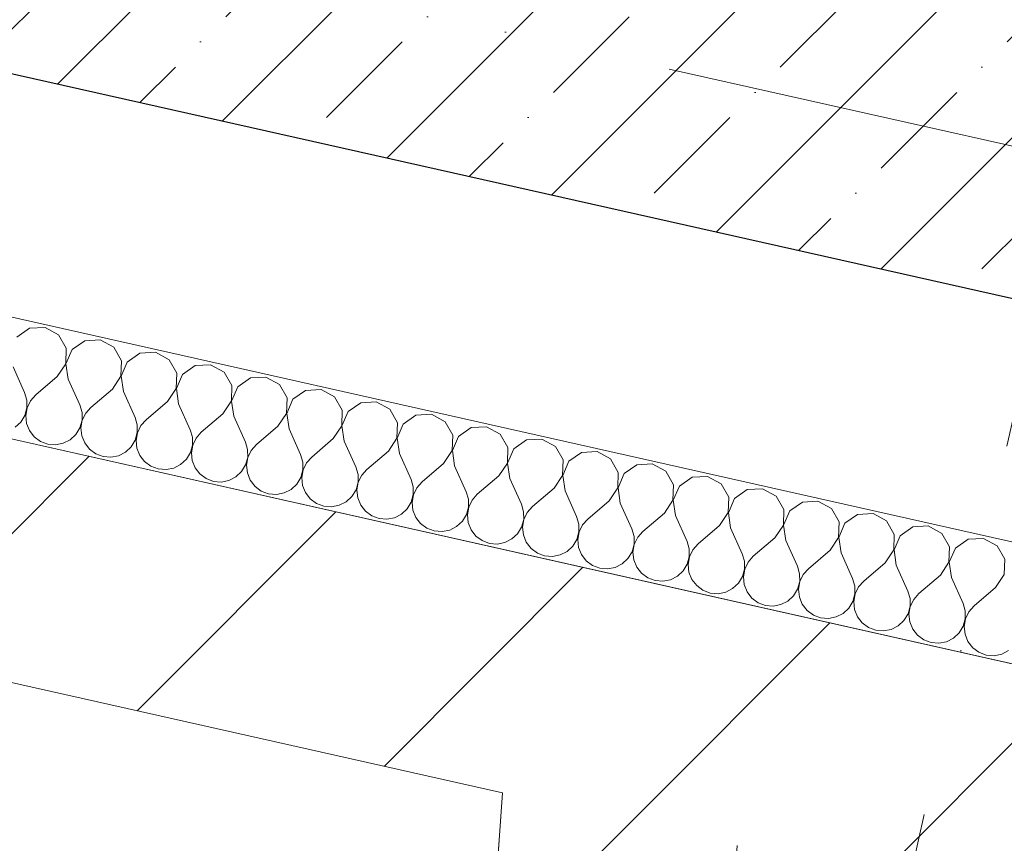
# Model space of a CAD drawing. Header units: millimetres. Extents: x -7213913 to -6937159, y 6128912 to 6404062.
# Tile 200 of 208: x -7186511 to -7185682, y 6173229 to 6173922. Entities that reach past the tile are written whole.
import ezdxf
from ezdxf.enums import TextEntityAlignment as Align

# ---------------------------------------------------------------- set-up
doc = ezdxf.new("R2010")
doc.units = ezdxf.units.MM
doc.header["$MEASUREMENT"] = 0
doc.linetypes.add('Штрихпунктирная', pattern=[670.277762, 352.777767, -176.388884, 0, -141.111112])
for name, color, linetype, lineweight in [('0_Ном._пера__1', 7, 'Continuous', 0), ('S - квартира_помещение.АР_Ном._пера__2', 8, 'Continuous', 15), ('АР-Стены_внешние_.АР_Ном._пера__1', 7, 'Continuous', 0), ('АР-Стены_внутренние_пилоны.АР_Ном._пера__1', 7, 'Continuous', 30), ('АР-Стены_Перегородки_межквартирные_200.АР_Ном._пера__1', 7, 'Continuous', 15), ('АР-Чертеж-Оси_Осевые размеры.АР_Ном._пера__120', 7, 'Continuous', 0), ('АР-Чертеж-Размеры.АР_Ном._пера__1', 7, 'Continuous', 0), ('Паспорта Зон Archicad_Ном._пера__1', 7, 'Continuous', 0)]:
    doc.layers.add(name, color=color, linetype=linetype, lineweight=lineweight)
for name, color, linetype in [('S - квартира_помещение.АР', 7, 'Continuous'), ('АР-Стены_внешние_.АР', 7, 'Continuous'), ('АР-Стены_внутренние_пилоны.АР', 7, 'Continuous'), ('АР-Стены_Перегородки_межквартирные_200.АР', 7, 'Continuous'), ('АР-Чертеж-Оси_Осевые размеры.АР', 7, 'Continuous'), ('АР-Чертеж-Размеры.АР', 7, 'Continuous')]:
    doc.layers.add(name, color=color, linetype=linetype)
doc.styles.add('РЎР“Р•РќР•Р\xa0Р\x98Р\xa0_РЎРўР\x98Р›Р¬_1', font='txt')
doc.styles.add('РЎР“Р•РќР•Р\xa0Р\x98Р\xa0_РЎРўР\x98Р›Р¬_2', font='calibri.ttf')
doc.styles.add('РЎР“Р•РќР•Р\xa0Р\x98Р\xa0_РЎРўР\x98Р›Р¬_3', font='GOST_Common.ttf')
doc.styles.add('РЎР“Р•РќР•Р\xa0Р\x98Р\xa0_РЎРўР\x98Р›Р¬_5', font='GOTHIC.TTF')
doc.dimstyles.new('СГЕНЕРИР_СТИЛЬ__3', dxfattribs={"dimtxt": 200, "dimasz": 142.5, "dimexe": 0.18, "dimexo": 0.0625, "dimgap": 0, "dimtad": 1, "dimdec": 0, "dimzin": 0, "dimdsep": 46, "dimtxsty": 'РЎР“Р•РќР•Р\xa0Р\x98Р\xa0_РЎРўР\x98Р›Р¬_3', "dimblk": 'ARROWHEAD_6', "dimblk1": 'ARROWHEAD_6', "dimblk2": 'ARROWHEAD_6', "dimcen": 0.09, "dimse1": 1, "dimse2": 1, "dimclrd": 7, "dimclre": 7, "dimclrt": 7, "dimazin": 0, "dimtfac": 1, "dimtdec": 4, "dimtmove": 0, "dimatfit": 3, "dimfxl": 1, "dimtolj": 1, "dimtzin": 0, "dimarcsym": 0})
doc.dimstyles.new('СГЕНЕРИР_СТИЛЬ__5', dxfattribs={"dimtxt": 129.999995, "dimasz": 142.5, "dimexe": 0.18, "dimexo": 0.0625, "dimgap": 0, "dimtad": 1, "dimdec": 0, "dimzin": 0, "dimdsep": 46, "dimtxsty": 'РЎР“Р•РќР•Р\xa0Р\x98Р\xa0_РЎРўР\x98Р›Р¬_3', "dimblk": 'ARROWHEAD_6', "dimblk1": 'ARROWHEAD_6', "dimblk2": 'ARROWHEAD_6', "dimcen": 0.09, "dimse1": 1, "dimse2": 1, "dimclrd": 7, "dimclre": 7, "dimclrt": 7, "dimazin": 0, "dimtfac": 1, "dimtdec": 4, "dimtmove": 0, "dimatfit": 3, "dimfxl": 1, "dimtolj": 1, "dimtzin": 0, "dimarcsym": 0})
pattern_1 = [(45, (-6566190.34, 6562677.8), (-127.279217, 127.279217), [])]

# ---------------------------------------------------------------- blocks, each defined once
blk = doc.blocks.new('Кухня-столовая_1_36_1', base_point=(-7189706.73, 6172333.95))
at = {"layer": 'S - квартира_помещение.АР_Ном._пера__2', "color": 8, "linetype": 'Continuous', "lineweight": 15, "flags": 128}
blk.add_lwpolyline([(-7193758.81, 6172665.36), (-7191416.44, 6172138.19), (-7191575.43, 6171425.72), (-7190722.61, 6171234.18), (-7186342.94, 6170250.53), (-7186334.86, 6170248.72), (-7186314.01, 6170301.42), (-7186280.59, 6170774.66), (-7186280.57, 6170774.66), (-7186104.13, 6173271.83), (-7193260.59, 6174879.12)], close=True, dxfattribs=at)
at = {"layer": 'Паспорта Зон Archicad_Ном._пера__1', "color": 7, "lineweight": 0, "style": 'РЎР“Р•РќР•Р\xa0Р\x98Р\xa0_РЎРўР\x98Р›Р¬_1'}
blk.add_attdef('ROOM_NUMBER', text='', height=250, rotation=347.34172, dxfattribs=at).set_placement((-7187971.37, 6171826.85), align=Align.MIDDLE_CENTER)
at = {"layer": 'Паспорта Зон Archicad_Ном._пера__1', "color": 7, "lineweight": 0, "style": 'РЎР“Р•РќР•Р\xa0Р\x98Р\xa0_РЎРўР\x98Р›Р¬_2'}
blk.add_attdef('ROOM_AREA', text='', height=200, rotation=347.34172, dxfattribs=at).set_placement((-7186383.41, 6170756.63), align=Align.MIDDLE_RIGHT)
blk = doc.blocks.new('Стена_135_1', base_point=(-7193336.24, 6174998.6))
at = {"layer": 'АР-Стены_Перегородки_межквартирные_200.АР', "linetype": 'Continuous', "lineweight": 0, "true_color": 0x000000}
h = blk.add_hatch(dxfattribs=at)
h.set_pattern_fill('БЛОКИ_БЕТОННЫЕ_ЭФФЕКТИВН_78', color=18, style=0, pattern_type=2)
h.set_pattern_definition(pattern_1)
h.paths.add_polyline_path([(-7193260.59, 6174879.12), (-7186020.2, 6173252.98), (-7185976.38, 6173448.12), (-7193216.76, 6175074.26)])
at = {"layer": 'АР-Стены_Перегородки_межквартирные_200.АР_Ном._пера__1', "color": 7, "linetype": 'Continuous', "lineweight": 15, "flags": 128}
for points in [[(-7193260.59, 6174879.12), (-7186104.13, 6173271.83)], [(-7185976.38, 6173448.12), (-7187699.2, 6173835.06)]]:
    blk.add_lwpolyline(points, dxfattribs=at)
blk = doc.blocks.new('Стена_208_1', base_point=(-7187679.25, 6174266.15))
at = {"layer": 'АР-Стены_внутренние_пилоны.АР', "linetype": 'Continuous', "lineweight": 0, "true_color": 0x000000}
h = blk.add_hatch(dxfattribs=at)
h.set_pattern_fill('ЖЕЛЕЗОБЕТОН__PROJECT__0001', color=18, style=0, pattern_type=2)
h.set_pattern_definition([(45, (-6566190.34, 6562677.8), (-84.852814, 84.852814), []), (45, (-6566232.77, 6562720.22), (-84.852814, 84.852814), [90, -30, 0, -30])])
h.paths.add_polyline_path([(-7187529.9, 6174360.72), (-7187584.68, 6174116.79), (-7184852.74, 6173503.22), (-7184797.95, 6173747.14)])
at = {"layer": 'АР-Стены_внутренние_пилоны.АР_Ном._пера__1', "color": 7, "linetype": 'Continuous', "lineweight": 30, "flags": 128}
blk.add_lwpolyline([(-7187584.68, 6174116.79), (-7184852.74, 6173503.22)], dxfattribs=at)
blk = doc.blocks.new('Стена_273_1', base_point=(-7185998.29, 6173350.55))
at = {"layer": 'АР-Стены_Перегородки_межквартирные_200.АР', "linetype": 'Continuous', "lineweight": 0, "true_color": 0x000000}
h = blk.add_hatch(dxfattribs=at)
h.set_pattern_fill('БЛОКИ_БЕТОННЫЕ_ЭФФЕКТИВН_78', color=18, style=0, pattern_type=2)
h.set_pattern_definition(pattern_1)
h.paths.add_polyline_path([(-7186104.13, 6173271.83), (-7186126.46, 6172957.43), (-7185926.96, 6172943.26), (-7185906.78, 6173227.51)])
at = {"layer": 'АР-Стены_Перегородки_межквартирные_200.АР_Ном._пера__1', "color": 7, "linetype": 'Continuous', "lineweight": 15, "flags": 128}
for points in [[(-7186104.13, 6173271.83), (-7186126.46, 6172957.43)], [(-7185926.96, 6172943.26), (-7185906.78, 6173227.51)], [(-7186126.46, 6172957.43), (-7185926.96, 6172943.26)]]:
    blk.add_lwpolyline(points, dxfattribs=at)
blk = doc.blocks.new('Стена_374_1', base_point=(-7185998.29, 6173350.55))
at = {"layer": 'АР-Стены_внешние_.АР', "linetype": 'Continuous', "lineweight": 0, "true_color": 0x000000}
h = blk.add_hatch(dxfattribs=at)
h.set_pattern_fill('БЛОКИ_БЕТОННЫЕ_ЭФФЕКТИВН_78', color=18, style=0, pattern_type=2)
h.set_pattern_definition(pattern_1)
h.paths.add_polyline_path([(-7185976.38, 6173448.12), (-7186020.2, 6173252.98), (-7183928.99, 6172783.31), (-7183861.62, 6172973.16)])
at = {"layer": 'АР-Стены_внешние_.АР_Ном._пера__1', "color": 7, "linetype": 'Continuous', "lineweight": 15, "flags": 128}
blk.add_lwpolyline([(-7184869.69, 6173199.57), (-7185976.38, 6173448.12)], dxfattribs=at)
blk = doc.blocks.new('*X831', base_point=(-6566190.34, 6562677.79))
at = {"layer": '0_Ном._пера__1', "color": 7, "linetype": 'Continuous', "lineweight": 0}
for p, q in [((-7186502.22, 6173662.63), (-7186512.89, 6173655.18)), ((-7186489.22, 6173663.35), (-7186502.22, 6173662.63)), ((-7186477.79, 6173657.14), (-7186489.22, 6173663.35)), ((-7186471.33, 6173645.85), (-7186477.79, 6173657.14)), ((-7186455.76, 6173652.19), (-7186466.43, 6173644.74)), ((-7186442.76, 6173652.92), (-7186455.76, 6173652.19)), ((-7186431.33, 6173646.71), (-7186442.76, 6173652.92)), ((-7186471.77, 6173632.84), (-7186471.33, 6173645.85)), ((-7186466.43, 6173644.74), (-7186471.59, 6173632.8)), ((-7186424.87, 6173635.41), (-7186431.33, 6173646.71)), ((-7186409.29, 6173641.76), (-7186419.96, 6173634.31)), ((-7186396.3, 6173642.49), (-7186409.29, 6173641.76)), ((-7186384.87, 6173636.27), (-7186396.3, 6173642.49)), ((-7186478.99, 6173622.01), (-7186471.77, 6173632.84)), ((-7186471.59, 6173632.8), (-7186469.7, 6173619.92)), ((-7186425.31, 6173622.41), (-7186424.87, 6173635.41)), ((-7186419.96, 6173634.31), (-7186425.12, 6173622.36)), ((-7186378.41, 6173624.98), (-7186384.87, 6173636.27)), ((-7186362.83, 6173631.32), (-7186373.5, 6173623.88)), ((-7186349.84, 6173632.05), (-7186362.83, 6173631.32)), ((-7186338.41, 6173625.84), (-7186349.84, 6173632.05)), ((-7186516.16, 6173630.36), (-7186506.39, 6173608.64)), ((-7186432.53, 6173611.58), (-7186425.31, 6173622.41)), ((-7186425.12, 6173622.36), (-7186423.23, 6173609.49)), ((-7186378.85, 6173611.97), (-7186378.41, 6173624.98)), ((-7186373.5, 6173623.88), (-7186378.66, 6173611.93)), ((-7186331.95, 6173614.54), (-7186338.41, 6173625.84)), ((-7186478.99, 6173622.01), (-7186497.1, 6173606.56)), ((-7186469.7, 6173619.92), (-7186459.93, 6173598.21)), ((-7186332.39, 6173601.54), (-7186331.95, 6173614.54)), ((-7186316.37, 6173620.89), (-7186327.04, 6173613.44)), ((-7186303.38, 6173621.62), (-7186316.37, 6173620.89)), ((-7186291.94, 6173615.4), (-7186303.38, 6173621.62)), ((-7186285.48, 6173604.11), (-7186291.94, 6173615.4)), ((-7186504.55, 6173602.34), (-7186506.39, 6173608.64)), ((-7186497.1, 6173606.56), (-7186501.46, 6173601.64)), ((-7186432.53, 6173611.58), (-7186450.64, 6173596.12)), ((-7186423.23, 6173609.49), (-7186413.47, 6173587.77)), ((-7186386.06, 6173601.14), (-7186378.85, 6173611.97)), ((-7186378.66, 6173611.93), (-7186376.77, 6173599.05)), ((-7186327.04, 6173613.44), (-7186332.2, 6173601.49)), ((-7186269.91, 6173610.45), (-7186280.58, 6173603.01)), ((-7186256.92, 6173611.18), (-7186269.91, 6173610.45)), ((-7186245.48, 6173604.97), (-7186256.92, 6173611.18)), ((-7186504.5, 6173595.77), (-7186504.55, 6173602.34)), ((-7186501.46, 6173601.64), (-7186504.31, 6173595.73)), ((-7186458.09, 6173591.9), (-7186459.93, 6173598.21)), ((-7186386.06, 6173601.14), (-7186404.18, 6173585.69)), ((-7186376.77, 6173599.05), (-7186367.01, 6173577.34)), ((-7186339.6, 6173590.71), (-7186332.39, 6173601.54)), ((-7186332.2, 6173601.49), (-7186330.31, 6173588.62)), ((-7186285.93, 6173591.1), (-7186285.48, 6173604.11)), ((-7186280.58, 6173603.01), (-7186285.74, 6173591.06)), ((-7186239.02, 6173593.67), (-7186245.48, 6173604.97)), ((-7186223.45, 6173600.02), (-7186234.12, 6173592.57)), ((-7186210.45, 6173600.75), (-7186223.45, 6173600.02)), ((-7186199.02, 6173594.53), (-7186210.45, 6173600.75)), ((-7186509.66, 6173583.82), (-7186506.25, 6173589.44)), ((-7186506.25, 6173589.44), (-7186504.5, 6173595.77)), ((-7186504.31, 6173595.73), (-7186505.44, 6173589.26)), ((-7186505.44, 6173589.26), (-7186504.76, 6173582.72)), ((-7186458.04, 6173585.33), (-7186458.09, 6173591.9)), ((-7186455, 6173591.21), (-7186457.85, 6173585.29)), ((-7186450.64, 6173596.12), (-7186455, 6173591.21)), ((-7186339.6, 6173590.71), (-7186357.72, 6173575.25)), ((-7186293.14, 6173580.27), (-7186285.93, 6173591.1)), ((-7186285.74, 6173591.06), (-7186283.85, 6173578.18)), ((-7186239.47, 6173580.67), (-7186239.02, 6173593.67)), ((-7186234.12, 6173592.57), (-7186239.28, 6173580.62)), ((-7186192.56, 6173583.24), (-7186199.02, 6173594.53)), ((-7186176.99, 6173589.58), (-7186187.66, 6173582.14)), ((-7186163.99, 6173590.31), (-7186176.99, 6173589.58)), ((-7186152.56, 6173584.1), (-7186163.99, 6173590.31)), ((-7186514.48, 6173579.36), (-7186509.66, 6173583.82)), ((-7186504.76, 6173582.72), (-7186502.31, 6173576.62)), ((-7186459.79, 6173579), (-7186458.04, 6173585.33)), ((-7186457.85, 6173585.29), (-7186458.98, 6173578.82)), ((-7186411.63, 6173581.47), (-7186413.47, 6173587.77)), ((-7186411.58, 6173574.9), (-7186411.63, 6173581.47)), ((-7186404.18, 6173585.69), (-7186408.54, 6173580.78)), ((-7186330.31, 6173588.62), (-7186320.55, 6173566.9)), ((-7186193, 6173570.23), (-7186192.56, 6173583.24)), ((-7186187.66, 6173582.14), (-7186192.82, 6173570.19)), ((-7186146.1, 6173572.8), (-7186152.56, 6173584.1)), ((-7186502.31, 6173576.62), (-7186498.3, 6173571.43)), ((-7186468.02, 6173568.92), (-7186463.2, 6173573.39)), ((-7186463.2, 6173573.39), (-7186459.79, 6173579)), ((-7186458.98, 6173578.82), (-7186458.3, 6173572.29)), ((-7186413.33, 6173568.57), (-7186411.58, 6173574.9)), ((-7186411.39, 6173574.86), (-7186412.52, 6173568.39)), ((-7186408.54, 6173580.78), (-7186411.39, 6173574.86)), ((-7186365.17, 6173571.03), (-7186367.01, 6173577.34)), ((-7186357.72, 6173575.25), (-7186362.08, 6173570.34)), ((-7186293.14, 6173580.27), (-7186311.25, 6173564.82)), ((-7186283.85, 6173578.18), (-7186274.08, 6173556.47)), ((-7186246.68, 6173569.84), (-7186239.47, 6173580.67)), ((-7186239.28, 6173580.62), (-7186237.39, 6173567.75)), ((-7186146.54, 6173559.8), (-7186146.1, 6173572.8)), ((-7186130.52, 6173579.15), (-7186141.19, 6173571.7)), ((-7186117.53, 6173579.88), (-7186130.52, 6173579.15)), ((-7186106.1, 6173573.66), (-7186117.53, 6173579.88)), ((-7186099.64, 6173562.37), (-7186106.1, 6173573.66)), ((-7186498.3, 6173571.43), (-7186493.01, 6173567.52)), ((-7186493.01, 6173567.52), (-7186486.86, 6173565.21)), ((-7186486.86, 6173565.21), (-7186480.32, 6173564.67)), ((-7186480.32, 6173564.67), (-7186473.87, 6173565.94)), ((-7186473.87, 6173565.94), (-7186468.02, 6173568.92)), ((-7186458.3, 6173572.29), (-7186455.85, 6173566.19)), ((-7186455.85, 6173566.19), (-7186451.84, 6173560.99)), ((-7186416.74, 6173562.95), (-7186413.33, 6173568.57)), ((-7186412.52, 6173568.39), (-7186411.83, 6173561.85)), ((-7186366.87, 6173558.13), (-7186365.12, 6173564.46)), ((-7186364.93, 6173564.42), (-7186366.06, 6173557.95)), ((-7186365.12, 6173564.46), (-7186365.17, 6173571.03)), ((-7186362.08, 6173570.34), (-7186364.93, 6173564.42)), ((-7186318.7, 6173560.6), (-7186320.55, 6173566.9)), ((-7186311.25, 6173564.82), (-7186315.61, 6173559.91)), ((-7186246.68, 6173569.84), (-7186264.79, 6173554.38)), ((-7186237.39, 6173567.75), (-7186227.62, 6173546.03)), ((-7186200.22, 6173559.4), (-7186193, 6173570.23)), ((-7186192.82, 6173570.19), (-7186190.93, 6173557.32)), ((-7186141.19, 6173571.7), (-7186146.35, 6173559.75)), ((-7186084.06, 6173568.71), (-7186094.73, 6173561.27)), ((-7186071.07, 6173569.44), (-7186084.06, 6173568.71)), ((-7186059.64, 6173563.23), (-7186071.07, 6173569.44)), ((-7186451.84, 6173560.99), (-7186446.55, 6173557.09)), ((-7186446.55, 6173557.09), (-7186440.4, 6173554.78)), ((-7186427.41, 6173555.51), (-7186421.56, 6173558.49)), ((-7186421.56, 6173558.49), (-7186416.74, 6173562.95)), ((-7186411.83, 6173561.85), (-7186409.39, 6173555.75)), ((-7186370.28, 6173552.52), (-7186366.87, 6173558.13)), ((-7186366.06, 6173557.95), (-7186365.37, 6173551.42)), ((-7186318.66, 6173554.03), (-7186318.7, 6173560.6)), ((-7186315.61, 6173559.91), (-7186318.47, 6173553.99)), ((-7186272.24, 6173550.16), (-7186274.08, 6173556.47)), ((-7186200.22, 6173559.4), (-7186218.33, 6173543.95)), ((-7186190.93, 6173557.32), (-7186181.16, 6173535.6)), ((-7186153.76, 6173548.97), (-7186146.54, 6173559.8)), ((-7186146.35, 6173559.75), (-7186144.46, 6173546.88)), ((-7186100.08, 6173549.36), (-7186099.64, 6173562.37)), ((-7186094.73, 6173561.27), (-7186099.89, 6173549.32)), ((-7186053.18, 6173551.93), (-7186059.64, 6173563.23)), ((-7186037.6, 6173558.28), (-7186048.27, 6173550.83)), ((-7186024.61, 6173559.01), (-7186037.6, 6173558.28)), ((-7186013.17, 6173552.79), (-7186024.61, 6173559.01)), ((-7186440.4, 6173554.78), (-7186433.85, 6173554.24)), ((-7186433.85, 6173554.24), (-7186427.41, 6173555.51)), ((-7186409.39, 6173555.75), (-7186405.37, 6173550.56)), ((-7186405.37, 6173550.56), (-7186400.09, 6173546.65)), ((-7186380.95, 6173545.07), (-7186375.09, 6173548.05)), ((-7186375.09, 6173548.05), (-7186370.28, 6173552.52)), ((-7186365.37, 6173551.42), (-7186362.93, 6173545.32)), ((-7186323.82, 6173542.08), (-7186320.4, 6173547.7)), ((-7186320.4, 6173547.7), (-7186318.66, 6173554.03)), ((-7186318.47, 6173553.99), (-7186319.59, 6173547.52)), ((-7186272.19, 6173543.6), (-7186272.24, 6173550.16)), ((-7186269.15, 6173549.47), (-7186272.01, 6173543.55)), ((-7186264.79, 6173554.38), (-7186269.15, 6173549.47)), ((-7186153.76, 6173548.97), (-7186171.87, 6173533.51)), ((-7186107.29, 6173538.53), (-7186100.08, 6173549.36)), ((-7186099.89, 6173549.32), (-7186098, 6173536.45)), ((-7186053.62, 6173538.93), (-7186053.18, 6173551.93)), ((-7186048.27, 6173550.83), (-7186053.43, 6173538.88)), ((-7186006.71, 6173541.5), (-7186013.17, 6173552.79)), ((-7185991.14, 6173547.84), (-7186001.81, 6173540.4)), ((-7185978.15, 6173548.57), (-7185991.14, 6173547.84)), ((-7185966.71, 6173542.36), (-7185978.15, 6173548.57)), ((-7186400.09, 6173546.65), (-7186393.94, 6173544.34)), ((-7186393.94, 6173544.34), (-7186387.39, 6173543.8)), ((-7186387.39, 6173543.8), (-7186380.95, 6173545.07)), ((-7186362.93, 6173545.32), (-7186358.91, 6173540.12)), ((-7186358.91, 6173540.12), (-7186353.63, 6173536.22)), ((-7186328.63, 6173537.62), (-7186323.82, 6173542.08)), ((-7186319.59, 6173547.52), (-7186318.91, 6173540.98)), ((-7186318.91, 6173540.98), (-7186316.47, 6173534.88)), ((-7186273.94, 6173537.26), (-7186272.19, 6173543.6)), ((-7186272.01, 6173543.55), (-7186273.13, 6173537.08)), ((-7186225.78, 6173539.73), (-7186227.62, 6173546.03)), ((-7186225.73, 6173533.16), (-7186225.78, 6173539.73)), ((-7186218.33, 6173543.95), (-7186222.69, 6173539.04)), ((-7186144.46, 6173546.88), (-7186134.7, 6173525.16)), ((-7186007.16, 6173528.49), (-7186006.71, 6173541.5)), ((-7186001.81, 6173540.4), (-7186006.97, 6173528.45)), ((-7185960.25, 6173531.06), (-7185966.71, 6173542.36)), ((-7186353.63, 6173536.22), (-7186347.48, 6173533.91)), ((-7186347.48, 6173533.91), (-7186340.93, 6173533.37)), ((-7186340.93, 6173533.37), (-7186334.49, 6173534.64)), ((-7186334.49, 6173534.64), (-7186328.63, 6173537.62)), ((-7186316.47, 6173534.88), (-7186312.45, 6173529.69)), ((-7186282.17, 6173527.18), (-7186277.35, 6173531.65)), ((-7186277.35, 6173531.65), (-7186273.94, 6173537.26)), ((-7186273.13, 6173537.08), (-7186272.45, 6173530.55)), ((-7186227.48, 6173526.83), (-7186225.73, 6173533.16)), ((-7186225.54, 6173533.12), (-7186226.67, 6173526.65)), ((-7186222.69, 6173539.04), (-7186225.54, 6173533.12)), ((-7186179.32, 6173529.29), (-7186181.16, 6173535.6)), ((-7186171.87, 6173533.51), (-7186176.23, 6173528.6)), ((-7186107.29, 6173538.53), (-7186125.41, 6173523.08)), ((-7186098, 6173536.45), (-7186088.24, 6173514.73)), ((-7186060.83, 6173528.1), (-7186053.62, 6173538.93)), ((-7186053.43, 6173538.88), (-7186051.54, 6173526.01)), ((-7185944.68, 6173537.41), (-7185955.35, 6173529.96)), ((-7185931.68, 6173538.14), (-7185944.68, 6173537.41)), ((-7185920.25, 6173531.92), (-7185931.68, 6173538.14)), ((-7185913.79, 6173520.63), (-7185920.25, 6173531.92)), ((-7186312.45, 6173529.69), (-7186307.17, 6173525.78)), ((-7186307.17, 6173525.78), (-7186301.02, 6173523.47)), ((-7186301.02, 6173523.47), (-7186294.47, 6173522.93)), ((-7186294.47, 6173522.93), (-7186288.02, 6173524.2)), ((-7186288.02, 6173524.2), (-7186282.17, 6173527.18)), ((-7186272.45, 6173530.55), (-7186270.01, 6173524.45)), ((-7186270.01, 6173524.45), (-7186265.99, 6173519.25)), ((-7186230.89, 6173521.21), (-7186227.48, 6173526.83)), ((-7186226.67, 6173526.65), (-7186225.99, 6173520.11)), ((-7186179.27, 6173522.73), (-7186179.32, 6173529.29)), ((-7186176.23, 6173528.6), (-7186179.08, 6173522.68)), ((-7186132.86, 6173518.86), (-7186134.7, 6173525.16)), ((-7186125.41, 6173523.08), (-7186129.77, 6173518.17)), ((-7186060.83, 6173528.1), (-7186078.95, 6173512.64)), ((-7186051.54, 6173526.01), (-7186041.78, 6173504.3)), ((-7186014.37, 6173517.66), (-7186007.16, 6173528.49)), ((-7186006.97, 6173528.45), (-7186005.08, 6173515.58)), ((-7185960.7, 6173518.06), (-7185960.25, 6173531.06)), ((-7185955.35, 6173529.96), (-7185960.51, 6173518.01)), ((-7185898.22, 6173526.97), (-7185908.89, 6173519.53)), ((-7185885.22, 6173527.7), (-7185898.22, 6173526.97)), ((-7185873.79, 6173521.49), (-7185885.22, 6173527.7)), ((-7186265.99, 6173519.25), (-7186260.7, 6173515.35)), ((-7186260.7, 6173515.35), (-7186254.56, 6173513.04)), ((-7186241.56, 6173513.77), (-7186235.71, 6173516.75)), ((-7186235.71, 6173516.75), (-7186230.89, 6173521.21)), ((-7186225.99, 6173520.11), (-7186223.54, 6173514.02)), ((-7186184.43, 6173510.78), (-7186181.02, 6173516.39)), ((-7186181.02, 6173516.39), (-7186179.27, 6173522.73)), ((-7186179.08, 6173522.68), (-7186180.21, 6173516.21)), ((-7186180.21, 6173516.21), (-7186179.53, 6173509.68)), ((-7186132.81, 6173512.29), (-7186132.86, 6173518.86)), ((-7186129.77, 6173518.17), (-7186132.62, 6173512.25)), ((-7186086.4, 6173508.42), (-7186088.24, 6173514.73)), ((-7186014.37, 6173517.66), (-7186032.48, 6173502.21)), ((-7186005.08, 6173515.58), (-7185995.31, 6173493.86)), ((-7185967.91, 6173507.23), (-7185960.7, 6173518.06)), ((-7185960.51, 6173518.01), (-7185958.62, 6173505.14)), ((-7185914.23, 6173507.62), (-7185913.79, 6173520.63)), ((-7185908.89, 6173519.53), (-7185914.05, 6173507.58)), ((-7185867.33, 6173510.19), (-7185873.79, 6173521.49)), ((-7185851.75, 6173516.54), (-7185862.42, 6173509.09)), ((-7185838.76, 6173517.27), (-7185851.75, 6173516.54)), ((-7185827.33, 6173511.05), (-7185838.76, 6173517.27)), ((-7186254.56, 6173513.04), (-7186248.01, 6173512.5)), ((-7186248.01, 6173512.5), (-7186241.56, 6173513.77)), ((-7186223.54, 6173514.02), (-7186219.53, 6173508.82)), ((-7186219.53, 6173508.82), (-7186214.24, 6173504.91)), ((-7186195.1, 6173503.33), (-7186189.25, 6173506.31)), ((-7186189.25, 6173506.31), (-7186184.43, 6173510.78)), ((-7186179.53, 6173509.68), (-7186177.08, 6173503.58)), ((-7186134.56, 6173505.96), (-7186132.81, 6173512.29)), ((-7186132.62, 6173512.25), (-7186133.75, 6173505.78)), ((-7186086.35, 6173501.86), (-7186086.4, 6173508.42)), ((-7186083.31, 6173507.73), (-7186086.16, 6173501.81)), ((-7186078.95, 6173512.64), (-7186083.31, 6173507.73)), ((-7185967.91, 6173507.23), (-7185986.02, 6173491.77)), ((-7185921.45, 6173496.79), (-7185914.23, 6173507.62)), ((-7185914.05, 6173507.58), (-7185912.16, 6173494.71)), ((-7185867.77, 6173497.19), (-7185867.33, 6173510.19)), ((-7185862.42, 6173509.09), (-7185867.58, 6173497.15)), ((-7185820.87, 6173499.76), (-7185827.33, 6173511.05)), ((-7185792.3, 6173506.83), (-7185805.29, 6173506.1)), ((-7185780.87, 6173500.62), (-7185792.3, 6173506.83)), ((-7186214.24, 6173504.91), (-7186208.09, 6173502.6)), ((-7186208.09, 6173502.6), (-7186201.55, 6173502.06)), ((-7186201.55, 6173502.06), (-7186195.1, 6173503.33)), ((-7186177.08, 6173503.58), (-7186173.07, 6173498.38)), ((-7186173.07, 6173498.38), (-7186167.78, 6173494.48)), ((-7186142.79, 6173495.88), (-7186137.97, 6173500.34)), ((-7186137.97, 6173500.34), (-7186134.56, 6173505.96)), ((-7186133.75, 6173505.78), (-7186133.06, 6173499.24)), ((-7186133.06, 6173499.24), (-7186130.62, 6173493.15)), ((-7186088.1, 6173495.52), (-7186086.35, 6173501.86)), ((-7186086.16, 6173501.81), (-7186087.29, 6173495.34)), ((-7186039.93, 6173497.99), (-7186041.78, 6173504.3)), ((-7186039.89, 6173491.42), (-7186039.93, 6173497.99)), ((-7186032.48, 6173502.21), (-7186036.84, 6173497.3)), ((-7185958.62, 6173505.14), (-7185948.85, 6173483.43)), ((-7185821.31, 6173486.75), (-7185820.87, 6173499.76)), ((-7185815.96, 6173498.66), (-7185821.12, 6173486.71)), ((-7185805.29, 6173506.1), (-7185815.96, 6173498.66)), ((-7185774.41, 6173489.32), (-7185780.87, 6173500.62)), ((-7186167.78, 6173494.48), (-7186161.63, 6173492.17)), ((-7186161.63, 6173492.17), (-7186155.08, 6173491.63)), ((-7186155.08, 6173491.63), (-7186148.64, 6173492.9)), ((-7186148.64, 6173492.9), (-7186142.79, 6173495.88)), ((-7186130.62, 6173493.15), (-7186126.6, 6173487.95)), ((-7186096.32, 6173485.44), (-7186091.51, 6173489.91)), ((-7186091.51, 6173489.91), (-7186088.1, 6173495.52)), ((-7186087.29, 6173495.34), (-7186086.6, 6173488.81)), ((-7186041.63, 6173485.09), (-7186039.89, 6173491.42)), ((-7186039.7, 6173491.38), (-7186040.83, 6173484.91)), ((-7186036.84, 6173497.3), (-7186039.7, 6173491.38)), ((-7185993.47, 6173487.55), (-7185995.31, 6173493.86)), ((-7185986.02, 6173491.77), (-7185990.38, 6173486.86)), ((-7185921.45, 6173496.79), (-7185939.56, 6173481.34)), ((-7185912.16, 6173494.71), (-7185902.39, 6173472.99)), ((-7185874.99, 6173486.36), (-7185867.77, 6173497.19)), ((-7185867.58, 6173497.15), (-7185865.69, 6173484.27)), ((-7185758.83, 6173495.67), (-7185769.5, 6173488.22)), ((-7185745.84, 6173496.4), (-7185758.83, 6173495.67)), ((-7185734.4, 6173490.18), (-7185745.84, 6173496.4)), ((-7185727.94, 6173478.89), (-7185734.4, 6173490.18)), ((-7186126.6, 6173487.95), (-7186121.32, 6173484.04)), ((-7186121.32, 6173484.04), (-7186115.17, 6173481.73)), ((-7186115.17, 6173481.73), (-7186108.62, 6173481.19)), ((-7186108.62, 6173481.19), (-7186102.18, 6173482.46)), ((-7186102.18, 6173482.46), (-7186096.32, 6173485.44)), ((-7186086.6, 6173488.81), (-7186084.16, 6173482.71)), ((-7186084.16, 6173482.71), (-7186080.14, 6173477.51)), ((-7186045.05, 6173479.47), (-7186041.63, 6173485.09)), ((-7186040.83, 6173484.91), (-7186040.14, 6173478.37)), ((-7185993.42, 6173480.99), (-7185993.47, 6173487.55)), ((-7185990.38, 6173486.86), (-7185993.24, 6173480.94)), ((-7185947.01, 6173477.12), (-7185948.85, 6173483.43)), ((-7185874.99, 6173486.36), (-7185893.1, 6173470.9)), ((-7185865.69, 6173484.27), (-7185855.93, 6173462.56)), ((-7185828.52, 6173475.92), (-7185821.31, 6173486.75)), ((-7185821.12, 6173486.71), (-7185819.23, 6173473.84)), ((-7185774.85, 6173476.32), (-7185774.41, 6173489.32)), ((-7185769.5, 6173488.22), (-7185774.66, 6173476.28)), ((-7185712.37, 6173485.23), (-7185723.04, 6173477.79)), ((-7185699.38, 6173485.96), (-7185712.37, 6173485.23)), ((-7185687.94, 6173479.75), (-7185699.38, 6173485.96)), ((-7186080.14, 6173477.51), (-7186074.86, 6173473.61)), ((-7186074.86, 6173473.61), (-7186068.71, 6173471.3)), ((-7186055.72, 6173472.03), (-7186049.86, 6173475.01)), ((-7186049.86, 6173475.01), (-7186045.05, 6173479.47)), ((-7186040.14, 6173478.37), (-7186037.7, 6173472.28)), ((-7185998.58, 6173469.04), (-7185995.17, 6173474.65)), ((-7185995.17, 6173474.65), (-7185993.42, 6173480.99)), ((-7185993.24, 6173480.94), (-7185994.36, 6173474.47)), ((-7185994.36, 6173474.47), (-7185993.68, 6173467.94)), ((-7185946.96, 6173470.55), (-7185947.01, 6173477.12)), ((-7185943.92, 6173476.43), (-7185946.77, 6173470.51)), ((-7185939.56, 6173481.34), (-7185943.92, 6173476.43)), ((-7185828.52, 6173475.92), (-7185846.64, 6173460.47)), ((-7185819.23, 6173473.84), (-7185809.47, 6173452.12)), ((-7185782.06, 6173465.49), (-7185774.85, 6173476.32)), ((-7185774.66, 6173476.28), (-7185772.77, 6173463.4)), ((-7185728.39, 6173465.88), (-7185727.94, 6173478.89)), ((-7185723.04, 6173477.79), (-7185728.2, 6173465.84)), ((-7185681.48, 6173468.45), (-7185687.94, 6173479.75)), ((-7186068.71, 6173471.3), (-7186062.16, 6173470.76)), ((-7186062.16, 6173470.76), (-7186055.72, 6173472.03)), ((-7186037.7, 6173472.28), (-7186033.68, 6173467.08)), ((-7186033.68, 6173467.08), (-7186028.4, 6173463.17)), ((-7186003.4, 6173464.57), (-7185998.58, 6173469.04)), ((-7185993.68, 6173467.94), (-7185991.24, 6173461.84)), ((-7185948.71, 6173464.22), (-7185946.96, 6173470.55)), ((-7185946.77, 6173470.51), (-7185947.9, 6173464.04)), ((-7185900.55, 6173466.68), (-7185902.39, 6173472.99)), ((-7185900.5, 6173460.12), (-7185900.55, 6173466.68)), ((-7185897.46, 6173465.99), (-7185900.31, 6173460.07)), ((-7185893.1, 6173470.9), (-7185897.46, 6173465.99)), ((-7185782.06, 6173465.49), (-7185800.18, 6173450.03)), ((-7185735.6, 6173455.05), (-7185728.39, 6173465.88)), ((-7185728.2, 6173465.84), (-7185726.31, 6173452.97)), ((-7185681.93, 6173455.45), (-7185681.48, 6173468.45)), ((-7186028.4, 6173463.17), (-7186022.25, 6173460.86)), ((-7186022.25, 6173460.86), (-7186015.7, 6173460.32)), ((-7186015.7, 6173460.32), (-7186009.25, 6173461.59)), ((-7186009.25, 6173461.59), (-7186003.4, 6173464.57)), ((-7185991.24, 6173461.84), (-7185987.22, 6173456.64)), ((-7185987.22, 6173456.64), (-7185981.93, 6173452.74)), ((-7185956.94, 6173454.14), (-7185952.12, 6173458.6)), ((-7185952.12, 6173458.6), (-7185948.71, 6173464.22)), ((-7185947.9, 6173464.04), (-7185947.22, 6173457.5)), ((-7185947.22, 6173457.5), (-7185944.77, 6173451.41)), ((-7185902.25, 6173453.78), (-7185900.5, 6173460.12)), ((-7185900.31, 6173460.07), (-7185901.44, 6173453.6)), ((-7185854.09, 6173456.25), (-7185855.93, 6173462.56)), ((-7185846.64, 6173460.47), (-7185851, 6173455.56)), ((-7185772.77, 6173463.4), (-7185763.01, 6173441.69)), ((-7185981.93, 6173452.74), (-7185975.79, 6173450.43)), ((-7185975.79, 6173450.43), (-7185969.24, 6173449.89)), ((-7185969.24, 6173449.89), (-7185962.79, 6173451.16)), ((-7185962.79, 6173451.16), (-7185956.94, 6173454.14)), ((-7185944.77, 6173451.41), (-7185940.76, 6173446.21)), ((-7185905.66, 6173448.17), (-7185902.25, 6173453.78)), ((-7185901.44, 6173453.6), (-7185900.76, 6173447.07)), ((-7185855.79, 6173443.35), (-7185854.04, 6173449.68)), ((-7185853.85, 6173449.64), (-7185854.98, 6173443.17)), ((-7185854.04, 6173449.68), (-7185854.09, 6173456.25)), ((-7185851, 6173455.56), (-7185853.85, 6173449.64)), ((-7185807.63, 6173445.81), (-7185809.47, 6173452.12)), ((-7185800.18, 6173450.03), (-7185804.54, 6173445.12)), ((-7185735.6, 6173455.05), (-7185753.71, 6173439.6)), ((-7185726.31, 6173452.97), (-7185716.54, 6173431.25)), ((-7185689.14, 6173444.62), (-7185681.93, 6173455.45)), ((-7185940.76, 6173446.21), (-7185935.47, 6173442.3)), ((-7185935.47, 6173442.3), (-7185929.32, 6173439.99)), ((-7185929.32, 6173439.99), (-7185922.78, 6173439.45)), ((-7185922.78, 6173439.45), (-7185916.33, 6173440.72)), ((-7185916.33, 6173440.72), (-7185910.48, 6173443.7)), ((-7185910.48, 6173443.7), (-7185905.66, 6173448.17)), ((-7185900.76, 6173447.07), (-7185898.31, 6173440.97)), ((-7185898.31, 6173440.97), (-7185894.3, 6173435.77)), ((-7185859.2, 6173437.73), (-7185855.79, 6173443.35)), ((-7185854.98, 6173443.17), (-7185854.29, 6173436.63)), ((-7185807.58, 6173439.25), (-7185807.63, 6173445.81)), ((-7185804.54, 6173445.12), (-7185807.39, 6173439.2)), ((-7185761.16, 6173435.38), (-7185763.01, 6173441.69)), ((-7185689.14, 6173444.62), (-7185707.25, 6173429.16)), ((-7185894.3, 6173435.77), (-7185889.01, 6173431.87)), ((-7185889.01, 6173431.87), (-7185882.86, 6173429.56)), ((-7185869.87, 6173430.29), (-7185864.02, 6173433.27)), ((-7185864.02, 6173433.27), (-7185859.2, 6173437.73)), ((-7185854.29, 6173436.63), (-7185851.85, 6173430.54)), ((-7185812.74, 6173427.3), (-7185809.33, 6173432.91)), ((-7185809.33, 6173432.91), (-7185807.58, 6173439.25)), ((-7185807.39, 6173439.2), (-7185808.52, 6173432.73)), ((-7185808.52, 6173432.73), (-7185807.83, 6173426.2)), ((-7185761.12, 6173428.81), (-7185761.16, 6173435.38)), ((-7185758.07, 6173434.69), (-7185760.93, 6173428.77)), ((-7185753.71, 6173439.6), (-7185758.07, 6173434.69)), ((-7185882.86, 6173429.56), (-7185876.32, 6173429.02)), ((-7185876.32, 6173429.02), (-7185869.87, 6173430.29)), ((-7185851.85, 6173430.54), (-7185847.83, 6173425.34)), ((-7185847.83, 6173425.34), (-7185842.55, 6173421.43)), ((-7185817.55, 6173422.83), (-7185812.74, 6173427.3)), ((-7185807.83, 6173426.2), (-7185805.39, 6173420.1)), ((-7185762.86, 6173422.48), (-7185761.12, 6173428.81)), ((-7185760.93, 6173428.77), (-7185762.06, 6173422.3)), ((-7185714.7, 6173424.94), (-7185716.54, 6173431.25)), ((-7185714.65, 6173418.38), (-7185714.7, 6173424.94)), ((-7185711.61, 6173424.25), (-7185714.47, 6173418.33)), ((-7185707.25, 6173429.16), (-7185711.61, 6173424.25)), ((-7185842.55, 6173421.43), (-7185836.4, 6173419.12)), ((-7185836.4, 6173419.12), (-7185829.85, 6173418.58)), ((-7185829.85, 6173418.58), (-7185823.41, 6173419.85)), ((-7185823.41, 6173419.85), (-7185817.55, 6173422.83)), ((-7185805.39, 6173420.1), (-7185801.37, 6173414.9)), ((-7185771.09, 6173412.4), (-7185766.28, 6173416.87)), ((-7185766.28, 6173416.87), (-7185762.86, 6173422.48)), ((-7185762.06, 6173422.3), (-7185761.37, 6173415.76)), ((-7185761.37, 6173415.76), (-7185758.93, 6173409.67)), ((-7185716.4, 6173412.04), (-7185714.65, 6173418.38)), ((-7185714.47, 6173418.33), (-7185715.59, 6173411.86)), ((-7185801.37, 6173414.9), (-7185796.09, 6173411)), ((-7185796.09, 6173411), (-7185789.94, 6173408.69)), ((-7185789.94, 6173408.69), (-7185783.39, 6173408.15)), ((-7185783.39, 6173408.15), (-7185776.95, 6173409.42)), ((-7185776.95, 6173409.42), (-7185771.09, 6173412.4)), ((-7185758.93, 6173409.67), (-7185754.91, 6173404.47)), ((-7185719.81, 6173406.43), (-7185716.4, 6173412.04)), ((-7185715.59, 6173411.86), (-7185714.91, 6173405.33)), ((-7185754.91, 6173404.47), (-7185749.63, 6173400.57)), ((-7185749.63, 6173400.57), (-7185743.48, 6173398.26)), ((-7185736.93, 6173397.71), (-7185730.48, 6173398.98)), ((-7185730.48, 6173398.98), (-7185724.63, 6173401.96)), ((-7185724.63, 6173401.96), (-7185719.81, 6173406.43)), ((-7185714.91, 6173405.33), (-7185712.47, 6173399.23)), ((-7185712.47, 6173399.23), (-7185708.45, 6173394.03)), ((-7185743.48, 6173398.26), (-7185736.93, 6173397.71)), ((-7185708.45, 6173394.03), (-7185703.16, 6173390.13)), ((-7185684.02, 6173388.55), (-7185678.17, 6173391.53)), ((-7185703.16, 6173390.13), (-7185697.02, 6173387.82)), ((-7185697.02, 6173387.82), (-7185690.47, 6173387.28)), ((-7185690.47, 6173387.28), (-7185684.02, 6173388.55))]:
    blk.add_line(p, q, dxfattribs=at)
blk = doc.blocks.new('Стена_398_1', base_point=(-7187579.72, 6173910.71))
at = {"layer": '0_Ном._пера__1', "color": 7, "linetype": 'Continuous', "lineweight": 0, "flags": 128}
for points in [[(-7184945.34, 6173319.05), (-7187579.72, 6173910.71)], [(-7187601.63, 6173813.14), (-7184869.69, 6173199.57)]]:
    blk.add_lwpolyline(points, dxfattribs=at)
at = {"color": 7, "lineweight": 0}
blk.add_blockref('*X831', (-6566190.34, 6562677.79), dxfattribs=at)
blk = doc.blocks.new('*D889', base_point=(-6566190.34, 6562677.79))
at = {"layer": 'АР-Чертеж-Размеры.АР_Ном._пера__1', "color": 7, "linetype": 'Continuous', "lineweight": 0, "transparency": 16777216}
for p, q in [((-7187487.23, 6174550.69), (-7187548.86, 6174276.28)), ((-7187428.43, 6174470.23), (-7187607.66, 6174356.74)), ((-7187518.05, 6174413.48), (-7187627.81, 6174438.14)), ((-7184786.1, 6173799.9), (-7187518.05, 6174413.48)), ((-7184755.29, 6173937.11), (-7184816.92, 6173662.7)), ((-7184875.72, 6173743.16), (-7184696.49, 6173856.65)), ((-7184676.34, 6173775.25), (-7184786.1, 6173799.9))]:
    blk.add_line(p, q, dxfattribs=at)
at = {"layer": 'АР-Чертеж-Размеры.АР_Ном._пера__1', "color": 7, "lineweight": 0, "transparency": 16777216, "insert": (-7186348.01, 6174177.35), "char_height": 130, "attachment_point": 7, "rotation": 347.34172, "style": 'РЎР“Р•РќР•Р\xa0Р\x98Р\xa0_РЎРўР\x98Р›Р¬_3'}
blk.add_mtext('\\A1;{\\pql;\\fGOST Common|b0|i0|c204|p0;\\W1.000000;2\xa0800}', dxfattribs=at)
blk = doc.blocks.new('ARROWHEAD_6')
at = {"color": 0, "linetype": 'Continuous', "lineweight": 0}
for p, q in [((-0.5, -0.5), (0.5, 0.5)), ((0, 0), (-1, 0))]:
    blk.add_line(p, q, dxfattribs=at)
blk = doc.blocks.new('*D1108', base_point=(-6566190.34, 6562677.79))
at = {"layer": 'АР-Чертеж-Размеры.АР_Ном._пера__1', "color": 7, "linetype": 'Continuous', "lineweight": 0, "transparency": 16777216}
for p, q in [((-7193391.05, 6174298.25), (-7191049.42, 6173772.34)), ((-7191080.24, 6173635.13), (-7191018.61, 6173909.54)), ((-7190959.81, 6173829.08), (-7191139.03, 6173715.59)), ((-7191049.42, 6173772.34), (-7186234.59, 6172690.95)), ((-7186265.41, 6172553.75), (-7186203.78, 6172828.16)), ((-7186324.21, 6172634.21), (-7186144.98, 6172747.69)), ((-7186234.59, 6172690.95), (-7186124.83, 6172666.3))]:
    blk.add_line(p, q, dxfattribs=at)
at = {"layer": 'АР-Чертеж-Размеры.АР_Ном._пера__1', "color": 7, "lineweight": 0, "transparency": 16777216, "insert": (-7188953.3, 6173342.56), "char_height": 200, "attachment_point": 7, "rotation": 347.34172, "style": 'РЎР“Р•РќР•Р\xa0Р\x98Р\xa0_РЎРўР\x98Р›Р¬_3'}
blk.add_mtext('\\A1;{\\pql;\\fGOST Common|b0|i0|c204|p0;\\W1.000000;4\xa0935}', dxfattribs=at)
blk = doc.blocks.new('Стандартный Маркер Сетки[192]_1', base_point=(-7209178.45, 6179094.59))
at = {"layer": 'АР-Чертеж-Оси_Осевые размеры.АР_Ном._пера__120', "color": 7, "linetype": 'Штрихпунктирная', "lineweight": 0}
blk.add_line((-7208202.75, 6178875.45), (-7184083.84, 6173458.47), dxfattribs=at)
at = {"layer": 'АР-Чертеж-Оси_Осевые размеры.АР_Ном._пера__120', "color": 7, "lineweight": 0, "style": 'РЎР“Р•РќР•Р\xa0Р\x98Р\xa0_РЎРўР\x98Р›Р¬_5'}
blk.add_attdef('AC_MarkerText_1', text='', height=350, rotation=347.34172, dxfattribs=at).set_placement((-7209596.37, 6179385.23), align=Align.TOP_CENTER)
blk = doc.blocks.new('Стандартный Маркер Сетки[216]_1', base_point=(-7209178.45, 6179094.59))
at = {"layer": 'АР-Чертеж-Оси_Осевые размеры.АР_Ном._пера__120', "color": 7, "linetype": 'Штрихпунктирная', "lineweight": 0}
blk.add_line((-7208202.75, 6178875.45), (-7184083.84, 6173458.47), dxfattribs=at)
at = {"layer": 'АР-Чертеж-Оси_Осевые размеры.АР_Ном._пера__120', "color": 7, "lineweight": 0, "style": 'РЎР“Р•РќР•Р\xa0Р\x98Р\xa0_РЎРўР\x98Р›Р¬_5'}
blk.add_attdef('AC_MarkerText_1', text='', height=350, rotation=347.34172, dxfattribs=at).set_placement((-7209596.37, 6179385.23), align=Align.TOP_CENTER)
blk = doc.blocks.new('Стандартный Маркер Сетки[228]_1', base_point=(-7179800.84, 6199738.59))
at = {"layer": 'АР-Чертеж-Оси_Осевые размеры.АР_Ном._пера__120', "color": 7, "linetype": 'Штрихпунктирная', "lineweight": 0}
blk.add_line((-7180019.98, 6198762.89), (-7194792.02, 6132990.9), dxfattribs=at)
at = {"layer": 'АР-Чертеж-Оси_Осевые размеры.АР_Ном._пера__120', "color": 7, "lineweight": 0, "style": 'РЎР“Р•РќР•Р\xa0Р\x98Р\xa0_РЎРўР\x98Р›Р¬_5'}
blk.add_attdef('AC_MarkerText_1', text='', height=350, rotation=347.34172, dxfattribs=at).set_placement((-7195050.79, 6131708.43), align=Align.TOP_CENTER)

msp = doc.modelspace()

# ---------------------------------------------------------------- linework, layer by layer
at = {"layer": 'S - квартира_помещение.АР', "color": 254, "linetype": 'Continuous', "lineweight": 0, "true_color": 0xd8d8d8, "flags": 128}
msp.add_lwpolyline([(-7193758.81, 6172665.36), (-7191416.44, 6172138.19), (-7191575.43, 6171425.72), (-7190722.61, 6171234.18), (-7186342.94, 6170250.53), (-7186334.86, 6170248.72), (-7186314.01, 6170301.42), (-7186280.59, 6170774.66), (-7186280.57, 6170774.66), (-7186104.13, 6173271.83), (-7193260.59, 6174879.12)], close=True, dxfattribs=at)

# ---------------------------------------------------------------- block references
at = {"color": 7, "lineweight": 0}
msp.add_blockref('Стена_398_1', (-7187579.72, 6173910.71), dxfattribs=at)
at = {"layer": 'S - квартира_помещение.АР', "color": 7, "linetype": 'Continuous', "lineweight": 0}
msp.add_blockref('Кухня-столовая_1_36_1', (-7189706.73, 6172333.95), dxfattribs=at)
at = {"layer": 'АР-Стены_внешние_.АР', "color": 7, "lineweight": 0}
msp.add_blockref('Стена_374_1', (-7185998.29, 6173350.55), dxfattribs=at)
at = {"layer": 'АР-Стены_внутренние_пилоны.АР', "color": 7, "lineweight": 0}
msp.add_blockref('Стена_208_1', (-7187679.25, 6174266.15), dxfattribs=at)
at = {"layer": 'АР-Стены_Перегородки_межквартирные_200.АР', "color": 7, "lineweight": 0}
for name, p in [('Стена_135_1', (-7193336.24, 6174998.6)), ('Стена_273_1', (-7185998.29, 6173350.55))]:
    msp.add_blockref(name, p, dxfattribs=at)
at = {"layer": 'АР-Чертеж-Оси_Осевые размеры.АР', "color": 8, "linetype": 'Continuous', "lineweight": 15}
for name, p in [('Стандартный Маркер Сетки[228]_1', (-7179800.84, 6199738.59)), ('Стандартный Маркер Сетки[192]_1', (-7209178.45, 6179094.59)), ('Стандартный Маркер Сетки[216]_1', (-7209178.45, 6179094.59))]:
    msp.add_blockref(name, p, dxfattribs=at)

# ---------------------------------------------------------------- dimensions: what is measured, and where the dimension line sits
at = {"layer": 'АР-Чертеж-Размеры.АР', "color": 7, "linetype": 'Continuous', "lineweight": 0}
for base, p1, p2, angle, dimstyle, picture, middle in [((-7187518.05, 6174413.48), (-7184797.95, 6173747.14), (-7187529.9, 6174360.72), 167.34172, 'СГЕНЕРИР_СТИЛЬ__5', '*D889', (-7186116.18, 6174191.9)), ((-7186234.59, 6172690.95), (-7190918.96, 6174353.21), (-7186104.13, 6173271.83), 347.34172, 'СГЕНЕРИР_СТИЛЬ__3', '*D1108', (-7188596.65, 6173364.94))]:
    dim = msp.add_linear_dim(base=base, p1=p1, p2=p2, angle=angle, dimstyle=dimstyle, dxfattribs=at)
    dim.commit()
    dim.dimension.update_dxf_attribs({"geometry": picture, "text_midpoint": middle, "dimtype": 160, "text_rotation": 347.34172})

doc.saveas('drawing.dxf')
